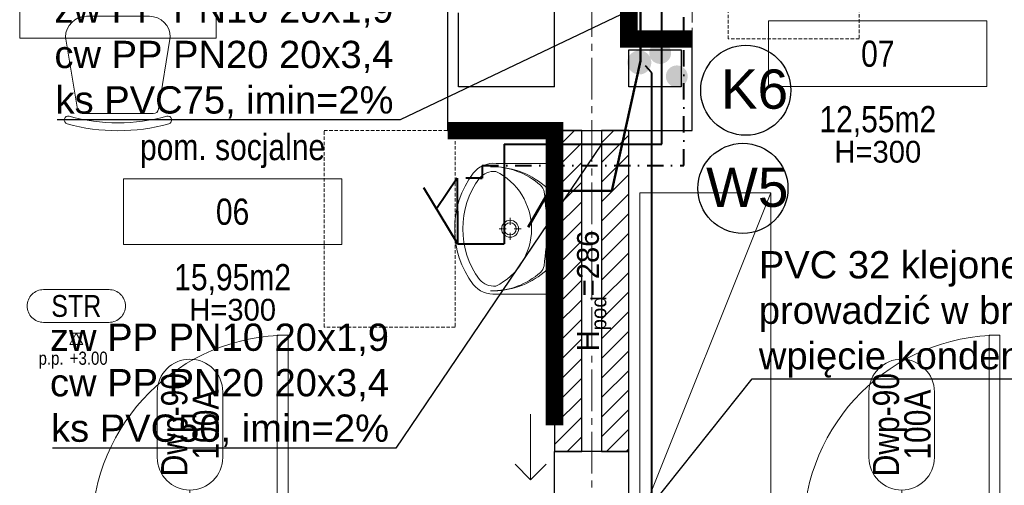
# Model space of a CAD drawing. Header units: millimetres. Extents: x -291747 to 77132, y 46721 to 203932.
# Tile 53 of 110: x 68390 to 68841, y 91507 to 91720. Entities that reach past the tile are written whole.
import ezdxf
from ezdxf.enums import TextEntityAlignment as Align
from ezdxf.lldxf.tags import DXFTag

# ---------------------------------------------------------------- set-up
doc = ezdxf.new("R2010")
doc.units = ezdxf.units.MM
doc.header["$MEASUREMENT"] = 0
for name, pattern in [('DASHDOT', [1, 0.5, -0.25, 0, -0.25]), ('xreff_LSN_szatnie_PW_rzuty_14$0$CENTER2', [28.575, 19.05, -3.175, 3.175, -3.175]), ('xreff_LSN_szatnie_PW_rzuty_14$0$DASHED', [19.05, 12.7, -6.35]), ('xreff_LSN_szatnie_PW_rzuty_14$0$HIDDEN2', [4.7625, 3.175, -1.5875])]:
    doc.linetypes.add(name, pattern=pattern)
doc.layers.get('0').update_dxf_attribs({"lineweight": 9})
doc.layers.get('Defpoints').update_dxf_attribs({"lineweight": 9})
for name, color, linetype, lineweight in [('FL-xref', 250, 'Continuous', 9), ('FL_Ciepła_woda-do odbiorników', 1, 'DASHDOT', 40), ('FL_ks_nad posadzka', 12, 'Continuous', 50), ('FL_opisy_kanaliza', 1, 'Continuous', 25), ('FL_opisy_woda', 7, 'Continuous', 25), ('FL_Skropliny', 13, 'SKR_LINE', 40), ('FL_Zimna_woda-do odbiorników', 5, 'SOLID', 40), ('xreff_LSN_szatnie_PW_rzuty_14$0$A drzwi płytowe', 252, 'Continuous', 9), ('xreff_LSN_szatnie_PW_rzuty_14$0$A hatch', 8, 'Continuous', 5), ('xreff_LSN_szatnie_PW_rzuty_14$0$A opis', 252, 'Continuous', 9), ('xreff_LSN_szatnie_PW_rzuty_14$0$A opis pom', 252, 'Continuous', 9), ('xreff_LSN_szatnie_PW_rzuty_14$0$A opis pom pow', 252, 'Continuous', 9), ('xreff_LSN_szatnie_PW_rzuty_14$0$A opis stolarka', 252, 'Continuous', 9), ('xreff_LSN_szatnie_PW_rzuty_14$0$A opis stolarka NWD typ', 252, 'Continuous', 9), ('xreff_LSN_szatnie_PW_rzuty_14$0$A opis stolarka NWD wyposażenie', 252, 'Continuous', 9), ('xreff_LSN_szatnie_PW_rzuty_14$0$A opis technologia', 8, 'Continuous', 13), ('xreff_LSN_szatnie_PW_rzuty_14$0$A sufit podwieszany opis', 8, 'Continuous', 13), ('xreff_LSN_szatnie_PW_rzuty_14$0$A widok wyżej', 252, 'xreff_LSN_szatnie_PW_rzuty_14$0$DASHED', 9), ('xreff_LSN_szatnie_PW_rzuty_14$0$A wyposazenie meblowe', 8, 'Continuous', 9), ('xreff_LSN_szatnie_PW_rzuty_14$0$A wyposazenie sanitarne', 8, 'Continuous', 9), ('xreff_LSN_szatnie_PW_rzuty_14$0$A-Wall', 252, 'Continuous', 9), ('xreff_LSN_szatnie_PW_rzuty_14$0$IS wentylacja kratki projektowane', 8, 'Continuous', 9), ('xreff_LSN_szatnie_PW_rzuty_14$0$S-Grid-Iden', 8, 'xreff_LSN_szatnie_PW_rzuty_14$0$CENTER2', 9)]:
    doc.layers.add(name, color=color, linetype=linetype, lineweight=lineweight)
doc.layers.add('xreff_LSN_szatnie_PW_rzuty_14$0$A fartuchy', color=252, linetype='xreff_LSN_szatnie_PW_rzuty_14$0$HIDDEN2', lineweight=9, transparency=0.3)
doc.layers.add('xreff_LSN_szatnie_PW_rzuty_14$0$A opis ppoż drzwi', color=252, linetype='Continuous', lineweight=9, transparency=0.25)
doc.styles.get("Standard").update_dxf_attribs({"font": 'arial.ttf'})
doc.styles.add('xreff_LSN_szatnie_PW_rzuty_14$0$Standard', font='txt')
doc.styles.add('xreff_LSN_szatnie_PW_rzuty_14$0$STYL ASA', font='ARIALN.TTF')
doc.linetypes.add('SKR_LINE', pattern='A,12.7,-5.08,["SKR",Standard,S=2.54,R=0,X=-2.54,Y=-1.27],-6.35', length=24.13)
tags = doc.linetypes.add('SOLID', pattern=[10, 10, 0]).pattern_tags.tags
tags[6:7] = [DXFTag(74, 4), DXFTag(75, 0), DXFTag(340, '0'), DXFTag(46, 0.0), DXFTag(50, 0.0), DXFTag(44, 0.0), DXFTag(45, 0.0)]
tags[4:5] = [DXFTag(74, 4), DXFTag(75, 0), DXFTag(340, '0'), DXFTag(46, 0.0), DXFTag(50, 0.0), DXFTag(44, 0.0), DXFTag(45, 0.0)]
doc.dimstyles.get("Standard").update_dxf_attribs({"dimtxt": 0.18, "dimasz": 0.18, "dimexe": 0.18, "dimexo": 0.0625, "dimgap": 0.09, "dimtad": 0, "dimtih": 1, "dimtoh": 1, "dimdec": 4, "dimzin": 0, "dimdsep": 46, "dimtxsty": 'Standard', "dimcen": 0.09, "dimadec": 0, "dimazin": 0, "dimtfac": 1, "dimtdec": 4, "dimtofl": 0, "dimtmove": 0, "dimatfit": 3, "dimfxl": 1, "dimtolj": 1, "dimtzin": 0, "dimarcsym": 0})

# ---------------------------------------------------------------- blocks, each defined once
blk = doc.blocks.new('xreff_LSN_szatnie_PW_rzuty_14$0$szafa')
at = {"color": 0, "linetype": 'ByBlock', "lineweight": -2, "ltscale": 0.5}
blk.add_lwpolyline([(-0.5, -0.5), (0.5, -0.5), (0.5, 0.5), (-0.5, 0.5)], close=True, dxfattribs=at)
blk.add_lwpolyline([(-0.5, 0.5), (0.5, -0.5)], dxfattribs=at)
blk = doc.blocks.new('xreff_LSN_szatnie_PW_rzuty_14$0$A$C08D5074C')
at = {"color": 0, "linetype": 'ByBlock', "lineweight": -2}
for p, q in [((9.6, 24), (42.61, 18.58)), ((0, -14.4), (0, 14.4)), ((44.62, 16.21), (44.62, -16.21)), ((42.61, -18.58), (9.6, -24))]:
    blk.add_line(p, q, dxfattribs=at)
for centre, radius, start, end in [((9.6, 14.4), 9.6, 90, 180), ((47.55, 22.79), 1.8, 15.4901, 194.2842), ((-34.47, 0), 86.93, 344.4716, 15.5284), ((42.22, 16.21), 2.4, 0, 80.6717), ((-34.41, 0), 83.27, 344.4325, 15.5675), ((9.6, -14.4), 9.6, 180, 270), ((42.22, -16.21), 2.4, 279.3283, 0), ((47.55, -22.79), 1.8, 165.7158, 344.5099)]:
    blk.add_arc(centre, radius, start, end, dxfattribs=at)
blk = doc.blocks.new('xreff_LSN_szatnie_PW_rzuty_14$0$umywalka 60x45')
at = {"color": 0, "lineweight": -2, "ltscale": 0.15}
for p, q in [((-30, 0), (30, 0)), ((-30, 0), (-30, -26.7)), ((9.45, 0), (-9.45, 0)), ((30, 0), (30, -26.7)), ((-0.01, -15.32), (-0.01, -18.52)), ((-1.86, -20.37), (-5.07, -20.37)), ((-0.01, -22.22), (-0.01, -25.42)), ((5.04, -20.37), (1.84, -20.37))]:
    blk.add_line(p, q, dxfattribs=at)
at = {"ltscale": 0.15}
blk.add_lwpolyline([(-26.31, -26.95, 0.236063), (-23.21, -34.38, 0.329715), (23.21, -34.38, 0.236063), (26.31, -26.95, 0.623035)], format="xyb", close=True, dxfattribs=at)
blk.add_lwpolyline([(-30, -26.7, 0.239105), (-25.52, -37.28, 0.331406), (25.52, -37.28, 0.239105), (30, -26.7)], format="xyb", dxfattribs=at)
at = {"color": 0, "lineweight": -2, "ltscale": 0.15}
for radius in [3.89, 2.78]:
    blk.add_circle((-0.01, -20.37), radius, dxfattribs=at)
for centre, radius, start, end in [((-16.04, -7.93), 5, 102.694, 140.6648), ((-0.64, -76.32), 75.1, 89.4897, 102.694), ((0.57, -131.79), 128.2, 90.245, 97.8304), ((0.57, -76.32), 75.1, 77.2285, 90.4328), ((-0.72, -131.79), 128.2, 82.0921, 89.6775), ((16.06, -7.95), 5, 39.2578, 77.2285), ((9.28, -28.68), 37.74, 140.6648, 180.9072), ((5.44, -28.88), 33.9, 138.5245, 180.6767), ((-16.21, -9.73), 5, 97.8304, 138.5245), ((16.23, -9.76), 5, 41.398, 82.0921), ((-9.28, -28.67), 37.74, 359.0153, 39.2578), ((-5.45, -28.87), 33.9, 359.2458, 41.398)]:
    blk.add_arc(centre, radius, start, end, dxfattribs=at)
at = {"layer": 'Defpoints', "linetype": 'xreff_LSN_szatnie_PW_rzuty_14$0$HIDDEN2', "ltscale": 0.5}
blk.add_lwpolyline([(-45, -45.56), (45, -45.56), (45, -105.56), (-45, -105.56)], close=True, dxfattribs=at)
blk = doc.blocks.new('xreff_LSN_szatnie_PW_rzuty_14$0$ddtag_UP')
at = {"transparency": 33554687}
blk.add_lwpolyline([(0, 30), (0, -30)], dxfattribs=at)
at = {"layer": 'xreff_LSN_szatnie_PW_rzuty_14$0$A opis stolarka NWD typ', "transparency": 33554687}
blk.add_lwpolyline([(-15, 75, -1), (15, 75), (15, 45, -1), (-15, 45)], format="xyb", close=True, dxfattribs=at)
at = {"ltscale": 0.1, "transparency": 33554687, "style": 'xreff_LSN_szatnie_PW_rzuty_14$0$STYL ASA'}
blk.add_attdef('DOORS:SZEROKOŚĆ', text='', height=12, rotation=90, dxfattribs=at).set_placement((0, 0, 0), align=Align.BOTTOM_CENTER)
blk.add_attdef('DOORS:WYSOKOŚĆ', text='', height=12, rotation=90, dxfattribs=at).set_placement((3.6, 0, 0), align=Align.TOP_CENTER)
blk.add_attdef('DOORS:AKUSTYKA', text='', height=10, dxfattribs=at).set_placement((0, -49), align=Align.MIDDLE_CENTER)
at = {"layer": 'xreff_LSN_szatnie_PW_rzuty_14$0$A opis ppoż drzwi', "ltscale": 0.1, "transparency": 33554687, "style": 'xreff_LSN_szatnie_PW_rzuty_14$0$STYL ASA'}
blk.add_attdef('DOORS:PPOŻ', text='', height=10, dxfattribs=at).set_placement((0, -36), align=Align.MIDDLE_CENTER)
at = {"layer": 'xreff_LSN_szatnie_PW_rzuty_14$0$A opis stolarka NWD typ', "ltscale": 0.1, "transparency": 33554687, "style": 'xreff_LSN_szatnie_PW_rzuty_14$0$STYL ASA'}
blk.add_attdef('DOORS:PODTYP', text='', height=12, rotation=90, dxfattribs=at).set_placement((1.2, 60, 0), align=Align.TOP_CENTER)
blk.add_attdef('DOORS:TYP', text='', height=12, rotation=90, dxfattribs=at).set_placement((2.4, 60, 0), align=Align.BOTTOM_CENTER)
at = {"layer": 'xreff_LSN_szatnie_PW_rzuty_14$0$A opis stolarka NWD wyposażenie', "ltscale": 0.1, "transparency": 33554687, "style": 'xreff_LSN_szatnie_PW_rzuty_14$0$STYL ASA'}
blk.add_attdef('DOORS:WYPOSAŻENIE', text='', height=10, dxfattribs=at).set_placement((0, -22), align=Align.MIDDLE_CENTER)
blk = doc.blocks.new('xreff_LSN_szatnie_PW_rzuty_14$0$tag wn')
blk.add_lwpolyline([(-25, -7.5), (25, -7.5), (25, 7.5), (-25, 7.5)], close=True)
at = {"style": 'xreff_LSN_szatnie_PW_rzuty_14$0$STYL ASA'}
blk.add_attdef('ROOM:NO', text='', height=6, dxfattribs=at).set_placement((0, 0), align=Align.MIDDLE_CENTER)
at = {"layer": 'xreff_LSN_szatnie_PW_rzuty_14$0$A opis pom pow', "style": 'xreff_LSN_szatnie_PW_rzuty_14$0$STYL ASA'}
blk.add_attdef('ROOM:AREA', text='', height=6, dxfattribs=at).set_placement((0, -15), align=Align.MIDDLE_CENTER)
blk = doc.blocks.new('xreff_LSN_szatnie_PW_rzuty_14$0$metka')
blk.add_lwpolyline([(-15, -7.5), (15, -7.5, 0.414214), (22.5, 0), (22.5, 0, 0.414214), (15, 7.5), (-15, 7.5, 0.414214), (-22.5, 0), (-22.5, 0, 0.414214)], format="xyb", close=True)
at = {"style": 'xreff_LSN_szatnie_PW_rzuty_14$0$STYL ASA'}
blk.add_attdef('DETAIL:NO', text='', height=10, dxfattribs=at).set_placement((0, 0), align=Align.MIDDLE_CENTER)
blk = doc.blocks.new('xreff_LSN_szatnie_PW_rzuty_14$0$Anno_Elevation_Label_8')
at = {"color": 0, "linetype": 'ByBlock'}
blk.add_line((-0.05, 0), (0.05, 0), dxfattribs=at)
blk.add_lwpolyline([(0, 0), (-0.05, -0.0866), (0.05, -0.0866)], close=True, dxfattribs=at)
at = {"color": 0, "linetype": 'ByBlock', "style": 'xreff_LSN_szatnie_PW_rzuty_14$0$STYL ASA'}
blk.add_attdef('PREFIX', text='', height=0.1, dxfattribs=at).set_placement((-0.0971, -0.2406), align=Align.RIGHT)
for tag, p in [('ELEVATION', (-0.05, -0.2406)), ('SUFFIX', (-0.05, -0.3811))]:
    blk.add_attdef(tag, p, '', height=0.1, dxfattribs=at)
blk = doc.blocks.new('xreff_LSN_szatnie_PW_rzuty_14')
at = {"layer": 'xreff_LSN_szatnie_PW_rzuty_14$0$A hatch', "linetype": 'Continuous', "lineweight": 5}
h = blk.add_hatch(dxfattribs=at)
h.set_pattern_fill('ANSI31', color=256, scale=2, angle=-360, style=0)
h.set_pattern_definition([(45, (0, 0), (-4.49012806, 4.49012806), [])])
h.paths.add_polyline_path([(68634.68, 91522.22), (68647.18, 91522.22), (68647.18, 91669.22), (68634.68, 91669.22)], flags=0)
h = blk.add_hatch(dxfattribs=at)
h.set_pattern_fill('ANSI31', color=256, scale=2, style=0)
h.set_pattern_definition([(45, (0, 0), (-4.49012806, 4.49012806), [])])
h.paths.add_polyline_path([(68656.18, 91522.22), (68668.68, 91522.22), (68668.68, 91669.22), (68656.18, 91669.22)], flags=0)
at = {"layer": 'xreff_LSN_szatnie_PW_rzuty_14$0$A drzwi płytowe', "linetype": 'Continuous', "lineweight": 9}
for points in [[(68512.68, 91485.47), (68507.68, 91485.47), (68507.68, 91575.47), (68512.68, 91575.47)], [(68838.68, 91485.47), (68833.68, 91485.47), (68833.68, 91575.47), (68838.68, 91575.47)]]:
    blk.add_lwpolyline(points, close=True, dxfattribs=at)
at = {"layer": 'xreff_LSN_szatnie_PW_rzuty_14$0$A drzwi płytowe', "linetype": 'Continuous', "lineweight": 9, "ltscale": 0.2, "extrusion": (0, 0, -1)}
for centre in [(-68512.68, 91485.47), (-68838.68, 91485.47)]:
    blk.add_arc(centre, 90, 0, 90, dxfattribs=at)
at = {"layer": 'xreff_LSN_szatnie_PW_rzuty_14$0$A fartuchy', "ltscale": 1.25, "const_width": 8}
for points in [[(68697.68, 91711.22), (68668.68, 91711.22), (68668.68, 91846.22)], [(68585.68, 91669.22), (68634.68, 91669.22), (68634.68, 91534.22)]]:
    blk.add_lwpolyline(points, dxfattribs=at)
at = {"layer": 'xreff_LSN_szatnie_PW_rzuty_14$0$A widok wyżej', "ltscale": 0.4}
for points in [[(68697.68, 91711.22), (68697.68, 91746.22), (68668.68, 91746.22)], [(68634.68, 91522.22), (68634.68, 91669.22)], [(68668.68, 91522.22), (68668.68, 91669.22)]]:
    blk.add_lwpolyline(points, dxfattribs=at)
at = {"layer": 'xreff_LSN_szatnie_PW_rzuty_14$0$A wyposazenie meblowe'}
blk.add_lwpolyline([(68479.68, 91711.62), (68479.68, 91861.62), (68389.68, 91861.62), (68389.68, 91711.62)], close=True, dxfattribs=at)
at = {"layer": 'xreff_LSN_szatnie_PW_rzuty_14$0$A-Wall', "linetype": 'Continuous', "lineweight": 25}
for p, q in [((68634.68, 91689.22), (68634.68, 91953.22)), ((68668.68, 91711.22), (68668.68, 91953.22)), ((68585.68, 91728.22), (68585.68, 91689.22)), ((68590.68, 91689.22), (68590.68, 91723.22)), ((68697.68, 91711.22), (68668.68, 91711.22)), ((68697.68, 91669.22), (68697.68, 91711.22)), ((68668.68, 91689.22), (68668.68, 91706.22)), ((68668.68, 91706.22), (68692.68, 91706.22)), ((68692.68, 91706.22), (68692.68, 91689.22)), ((68585.68, 91689.22), (68585.68, 91669.22)), ((68634.68, 91689.22), (68590.68, 91689.22)), ((68692.68, 91689.22), (68668.68, 91689.22)), ((68585.68, 91669.22), (68634.68, 91669.22)), ((68647.18, 91669.22), (68634.68, 91669.22)), ((68634.68, 91669.22), (68634.68, 91522.22)), ((68634.68, 91669.22), (68647.18, 91669.22)), ((68647.18, 91522.22), (68647.18, 91669.22)), ((68647.18, 91669.22), (68656.18, 91669.22)), ((68668.68, 91669.22), (68656.18, 91669.22)), ((68656.18, 91669.22), (68656.18, 91522.22)), ((68656.18, 91669.22), (68668.68, 91669.22)), ((68668.68, 91522.22), (68668.68, 91669.22)), ((68668.68, 91669.22), (68685.68, 91669.22)), ((68685.68, 91669.22), (68697.68, 91669.22)), ((68634.68, 91522.22), (68647.18, 91522.22)), ((68668.68, 91522.22), (68634.68, 91522.22)), ((68634.68, 91426.72), (68634.68, 91522.22)), ((68656.18, 91522.22), (68668.68, 91522.22)), ((68668.68, 91507.22), (68668.68, 91522.22)), ((68668.68, 91485.72), (68668.68, 91507.22))]:
    blk.add_line(p, q, dxfattribs=at)
at = {"layer": 'xreff_LSN_szatnie_PW_rzuty_14$0$IS wentylacja kratki projektowane'}
for points in [[(68623.68, 91509.22), (68623.68, 91539.22)], [(68616.61, 91516.29), (68623.68, 91509.22), (68630.76, 91516.29)]]:
    blk.add_lwpolyline(points, dxfattribs=at)
at = {"layer": 'xreff_LSN_szatnie_PW_rzuty_14$0$S-Grid-Iden'}
blk.add_lwpolyline([(68651.68, 92131.22), (68651.68, 90539.22)], dxfattribs=at)
at = {"layer": 'xreff_LSN_szatnie_PW_rzuty_14$0$A opis pom', "linetype": 'Continuous', "lineweight": 9, "xscale": 2, "yscale": 2, "zscale": 2}
for p, values in [((68782.74, 91704.47), {'ROOM:NO': '07', 'ROOM:AREA': '12,55m2'}), ((68487.21, 91632.06), {'ROOM:NO': '06', 'ROOM:AREA': '15,95m2'})]:
    blk.add_blockref('xreff_LSN_szatnie_PW_rzuty_14$0$tag wn', p, dxfattribs=at).add_auto_attribs(values)
at = {"layer": 'xreff_LSN_szatnie_PW_rzuty_14$0$A opis stolarka', "linetype": 'Continuous', "lineweight": 9}
ref = blk.add_blockref('xreff_LSN_szatnie_PW_rzuty_14$0$ddtag_UP', (68467.68, 91474.47), dxfattribs=at)
ref.add_attrib('DOORS:AKUSTYKA', '-', dxfattribs={"layer": '0', "ltscale": 0.1, "height": 10, "style": 'xreff_LSN_szatnie_PW_rzuty_14$0$STYL ASA'}).set_placement((68467.68, 91425.47), align=Align.MIDDLE_CENTER)
ref.add_attrib('DOORS:PPOŻ', '-', dxfattribs={"layer": 'xreff_LSN_szatnie_PW_rzuty_14$0$A opis ppoż drzwi', "ltscale": 0.1, "height": 10, "style": 'xreff_LSN_szatnie_PW_rzuty_14$0$STYL ASA'}).set_placement((68467.68, 91438.47), align=Align.MIDDLE_CENTER)
ref.add_attrib('DOORS:WYSOKOŚĆ', '200', dxfattribs={"layer": '0', "ltscale": 0.1, "height": 12, "rotation": 90, "style": 'xreff_LSN_szatnie_PW_rzuty_14$0$STYL ASA'}).set_placement((68471.28, 91474.47, 0), align=Align.TOP_CENTER)
ref.add_attrib('DOORS:SZEROKOŚĆ', '90', dxfattribs={"layer": '0', "ltscale": 0.1, "height": 12, "rotation": 90, "style": 'xreff_LSN_szatnie_PW_rzuty_14$0$STYL ASA'}).set_placement((68467.68, 91474.47, 0), align=Align.BOTTOM_CENTER)
ref.add_attrib('DOORS:PODTYP', '100A', dxfattribs={"layer": 'xreff_LSN_szatnie_PW_rzuty_14$0$A opis stolarka NWD typ', "ltscale": 0.1, "height": 12, "rotation": 90, "style": 'xreff_LSN_szatnie_PW_rzuty_14$0$STYL ASA'}).set_placement((68468.88, 91534.47, 0), align=Align.TOP_CENTER)
ref.add_attrib('DOORS:TYP', 'Dwp-90', dxfattribs={"layer": 'xreff_LSN_szatnie_PW_rzuty_14$0$A opis stolarka NWD typ', "ltscale": 0.1, "height": 12, "rotation": 90, "style": 'xreff_LSN_szatnie_PW_rzuty_14$0$STYL ASA'}).set_placement((68470.08, 91534.47, 0), align=Align.BOTTOM_CENTER)
ref.add_attrib('DOORS:WYPOSAŻENIE', 'kl, wp', dxfattribs={"layer": 'xreff_LSN_szatnie_PW_rzuty_14$0$A opis stolarka NWD wyposażenie', "ltscale": 0.1, "height": 10, "style": 'xreff_LSN_szatnie_PW_rzuty_14$0$STYL ASA'}).set_placement((68467.68, 91452.47), align=Align.MIDDLE_CENTER)
ref = blk.add_blockref('xreff_LSN_szatnie_PW_rzuty_14$0$ddtag_UP', (68793.68, 91474.47), dxfattribs=at)
ref.add_attrib('DOORS:AKUSTYKA', '-', dxfattribs={"layer": '0', "ltscale": 0.1, "height": 10, "style": 'xreff_LSN_szatnie_PW_rzuty_14$0$STYL ASA'}).set_placement((68793.68, 91425.47), align=Align.MIDDLE_CENTER)
ref.add_attrib('DOORS:PPOŻ', '-', dxfattribs={"layer": 'xreff_LSN_szatnie_PW_rzuty_14$0$A opis ppoż drzwi', "ltscale": 0.1, "height": 10, "style": 'xreff_LSN_szatnie_PW_rzuty_14$0$STYL ASA'}).set_placement((68793.68, 91438.47), align=Align.MIDDLE_CENTER)
ref.add_attrib('DOORS:WYSOKOŚĆ', '200', dxfattribs={"layer": '0', "ltscale": 0.1, "height": 12, "rotation": 90, "style": 'xreff_LSN_szatnie_PW_rzuty_14$0$STYL ASA'}).set_placement((68797.28, 91474.47, 0), align=Align.TOP_CENTER)
ref.add_attrib('DOORS:SZEROKOŚĆ', '90', dxfattribs={"layer": '0', "ltscale": 0.1, "height": 12, "rotation": 90, "style": 'xreff_LSN_szatnie_PW_rzuty_14$0$STYL ASA'}).set_placement((68793.68, 91474.47, 0), align=Align.BOTTOM_CENTER)
ref.add_attrib('DOORS:PODTYP', '100A', dxfattribs={"layer": 'xreff_LSN_szatnie_PW_rzuty_14$0$A opis stolarka NWD typ', "ltscale": 0.1, "height": 12, "rotation": 90, "style": 'xreff_LSN_szatnie_PW_rzuty_14$0$STYL ASA'}).set_placement((68794.88, 91534.47, 0), align=Align.TOP_CENTER)
ref.add_attrib('DOORS:TYP', 'Dwp-90', dxfattribs={"layer": 'xreff_LSN_szatnie_PW_rzuty_14$0$A opis stolarka NWD typ', "ltscale": 0.1, "height": 12, "rotation": 90, "style": 'xreff_LSN_szatnie_PW_rzuty_14$0$STYL ASA'}).set_placement((68796.08, 91534.47, 0), align=Align.BOTTOM_CENTER)
ref.add_attrib('DOORS:WYPOSAŻENIE', 'kl, wp', dxfattribs={"layer": 'xreff_LSN_szatnie_PW_rzuty_14$0$A opis stolarka NWD wyposażenie', "ltscale": 0.1, "height": 10, "style": 'xreff_LSN_szatnie_PW_rzuty_14$0$STYL ASA'}).set_placement((68793.68, 91452.47), align=Align.MIDDLE_CENTER)
at = {"layer": 'xreff_LSN_szatnie_PW_rzuty_14$0$A sufit podwieszany opis', "linetype": 'Continuous', "lineweight": 13}
blk.add_blockref('xreff_LSN_szatnie_PW_rzuty_14$0$metka', (68415.61, 91588.86), dxfattribs=at).add_auto_attribs({'DETAIL:NO': 'STR'})
at = {"layer": 'xreff_LSN_szatnie_PW_rzuty_14$0$A sufit podwieszany opis', "linetype": 'Continuous', "lineweight": 13, "xscale": 60, "yscale": 60, "zscale": 60}
blk.add_blockref('xreff_LSN_szatnie_PW_rzuty_14$0$Anno_Elevation_Label_8', (68415.61, 91576.36, 300), dxfattribs=at).add_auto_attribs({'PREFIX': 'p.p.', 'ELEVATION': '+3.00'})
at = {"layer": 'xreff_LSN_szatnie_PW_rzuty_14$0$A wyposazenie meblowe', "xscale": -1, "rotation": 90}
blk.add_blockref('xreff_LSN_szatnie_PW_rzuty_14$0$A$C08D5074C', (68434.68, 91721.62), dxfattribs=at)
at = {"layer": 'xreff_LSN_szatnie_PW_rzuty_14$0$A wyposazenie meblowe', "xscale": 150, "yscale": 60, "rotation": 270}
blk.add_blockref('xreff_LSN_szatnie_PW_rzuty_14$0$szafa', (68703.68, 91565.72), dxfattribs=at)
at = {"layer": 'xreff_LSN_szatnie_PW_rzuty_14$0$A wyposazenie sanitarne'}
for p, rotation in [((68668.68, 91756.22), 89.99999999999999), ((68634.68, 91624.22), 270)]:
    blk.add_blockref('xreff_LSN_szatnie_PW_rzuty_14$0$umywalka 60x45', p, dxfattribs=dict(at, rotation=rotation))
at = {"layer": 'xreff_LSN_szatnie_PW_rzuty_14$0$A opis', "linetype": 'Continuous', "lineweight": 9, "char_height": 10, "attachment_point": 5, "style": 'xreff_LSN_szatnie_PW_rzuty_14$0$Standard'}
for s, insert in [('\\A1;\\pxqc;H=300', (68782.74, 91659.47)), ('\\A1;H=300', (68487.21, 91587.06))]:
    blk.add_mtext_dynamic_manual_height_columns(s, width=72.7481, gutter_width=1, heights=[0], dxfattribs=dict(at, insert=insert))
at = {"layer": 'xreff_LSN_szatnie_PW_rzuty_14$0$A opis', "linetype": 'Continuous', "lineweight": 9, "insert": (68651.68, 91595.72), "char_height": 10, "attachment_point": 5, "rotation": 90, "style": 'xreff_LSN_szatnie_PW_rzuty_14$0$Standard'}
blk.add_mtext_dynamic_manual_height_columns('\\A1;\\pxqc;H{\\H0.7x;\\S^ pod;}=286', width=72.7481, gutter_width=1, heights=[0], dxfattribs=at)
at = {"layer": 'xreff_LSN_szatnie_PW_rzuty_14$0$A opis technologia', "insert": (68487.21, 91652.06), "char_height": 12, "attachment_point": 8, "style": 'xreff_LSN_szatnie_PW_rzuty_14$0$STYL ASA'}
blk.add_mtext_dynamic_manual_height_columns('pom. socjalne', width=187.6495, gutter_width=1, heights=[0], dxfattribs=at)

msp = doc.modelspace()

# ---------------------------------------------------------------- block references
at = {"layer": 'FL-xref'}
msp.add_blockref('xreff_LSN_szatnie_PW_rzuty_14', (0, 0), dxfattribs=at)

# ---------------------------------------------------------------- next in the draw order: hatches: boundary and pattern name
at = {"layer": 'FL_Ciepła_woda-do odbiorników', "ltscale": 15}
msp.add_hatch(color=256, dxfattribs=at).paths.add_polyline_path([(68691.06, 91699.07, 1), (68690.28, 91689.1, 1)])
at = {"layer": 'FL_ks_nad posadzka'}
msp.add_hatch(color=256, dxfattribs=at).paths.add_polyline_path([(68673.5, 91705.96, 1), (68673.5, 91694.96, 1)])
at = {"layer": 'FL_Zimna_woda-do odbiorników'}
msp.add_hatch(color=256, dxfattribs=at).paths.add_polyline_path([(68683.44, 91709.78, 1), (68682.67, 91699.81, 1)])

# ---------------------------------------------------------------- next in the draw order: linework, layer by layer
at = {"layer": 'FL_Ciepła_woda-do odbiorników', "ltscale": 15}
for p, q in [((68693.85, 91653.24), (68693.85, 91771.19)), ((68601.54, 91653.24), (68601.54, 91647.42)), ((68601.54, 91653.24), (68693.85, 91653.24)), ((68601.54, 91647.42), (68590.14, 91647.42)), ((68600.54, 91647.42), (68601.54, 91647.42))]:
    msp.add_line(p, q, dxfattribs=at)
at = {"layer": 'FL_ks_nad posadzka'}
for p, q in [((68674.03, 91748.22), (68674.03, 91701.25)), ((68660.85, 91641.59), (68674.03, 91701.25)), ((68622.61, 91624.94), (68632.23, 91641.59)), ((68632.23, 91641.59), (68660.85, 91641.59))]:
    msp.add_line(p, q, dxfattribs=at)
at = {"layer": 'FL_opisy_kanaliza'}
msp.add_circle((68722.26, 91687.7), 20.64, dxfattribs=at)
at = {"layer": 'FL_opisy_woda'}
msp.add_circle((68720.93, 91642.76), 20.64, dxfattribs=at)
at = {"layer": 'FL_Skropliny'}
for p, q in [((68679.21, 91695.68), (68676.3, 91698.83)), ((68679.21, 91426.7), (68679.21, 91695.68))]:
    msp.add_line(p, q, dxfattribs=at)
at = {"layer": 'FL_Zimna_woda-do odbiorników'}
for p, q in [((68683.85, 91662.95), (68683.85, 91779.59)), ((68611.53, 91662.95), (68611.53, 91617.26)), ((68611.53, 91662.95), (68683.85, 91662.95)), ((68590.14, 91647.44), (68580.63, 91633.31)), ((68590.14, 91647.44), (68590.16, 91617.26)), ((68590.16, 91617.44), (68574.83, 91642.98)), ((68590.16, 91617.26), (68611.53, 91617.26))]:
    msp.add_line(p, q, dxfattribs=at)

# ---------------------------------------------------------------- next in the draw order: texts
at = {"layer": 'FL_opisy_kanaliza', "insert": (68710.91, 91678.97), "char_height": 18, "attachment_point": 7}
msp.add_mtext('K6', dxfattribs=at)
at = {"layer": 'FL_opisy_woda'}
for s, insert, char_height, attachment_point in [('zw PP PN10 20x1,9\\Pcw PP PN20 20x3,4\\Pks PVC75, imin=2%', (68560.89, 91674.71), 12.5, 9), ('W5', (68704.08, 91634.03), 18, 7), ('PVC 32 klejone, imin=1%\\Pprowadzić w bruździe ściennej lub obudowac\\Pwpięcie kondensatu do pionu z zasyfonowaniem', (68728.26, 91556.03), 12.5, 7), ('zw PP PN10 20x1,9\\Pcw PP PN20 20x3,4\\Pks PVC50, imin=2%', (68558.84, 91524.29), 12.5, 9)]:
    msp.add_mtext(s, dxfattribs=dict(at, insert=insert, char_height=char_height, attachment_point=attachment_point))

# ---------------------------------------------------------------- next in the draw order: leaders
at = {"layer": 'FL_opisy_woda', "annotation_type": 0, "has_hookline": 1}
for points, hookline_direction, text_width in [([(68693.85, 91736.22), (68564.02, 91674.09), (68561.52, 91674.09)], 1, 154.06), ([(68656.18, 91662.95), (68561.96, 91523.67), (68559.46, 91523.67)], 1, 154.06), ([(68679.21, 91497.67), (68725.13, 91555.41), (68727.63, 91555.41)], 0, 372.21)]:
    msp.add_leader(points, dimstyle='Standard', override={"dimtxt": 2.5, "dimasz": 2.5, "dimexe": 1.25, "dimexo": 0.625, "dimgap": 0.625, "dimtad": 1, "dimtih": 0, "dimtoh": 0, "dimdec": 2, "dimzin": 8, "dimdsep": 44, "dimcen": 2.5, "dimtdec": 2, "dimtofl": 1, "dimldrblk": 'None', "dimtolj": 0, "dimtzin": 8}, dxfattribs=dict(at, hookline_direction=hookline_direction, text_width=text_width))

doc.saveas('drawing.dxf')
